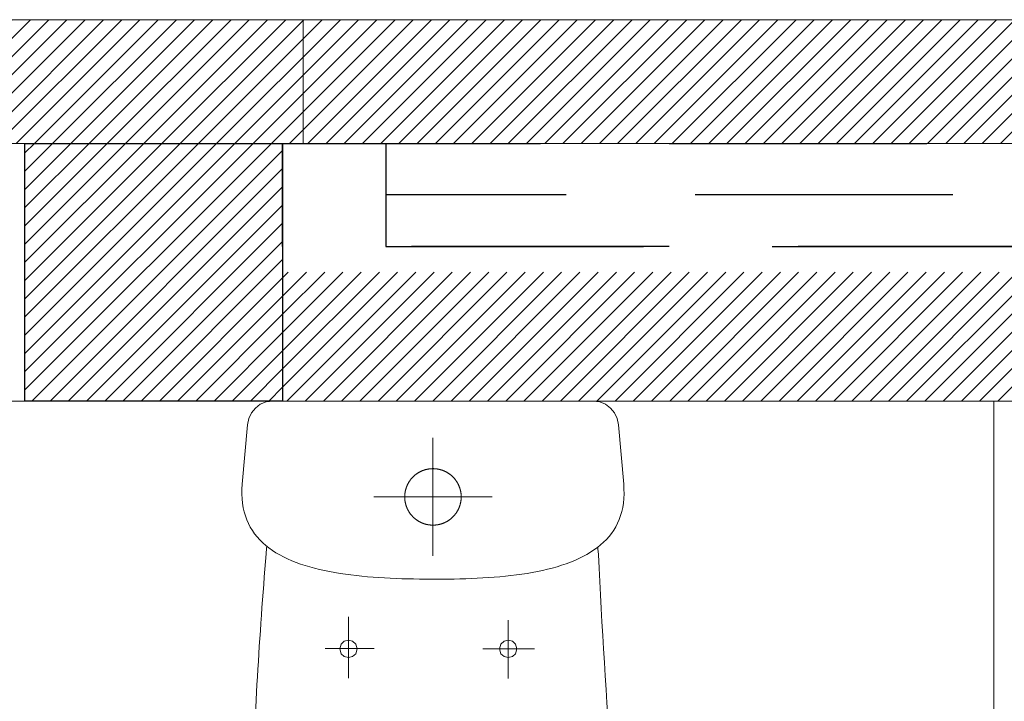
# Model space of a CAD drawing. Header units: inches. Extents: x 27484 to 71626, y -45113 to 39.
# Tile 242 of 256: x 34344 to 34439, y -22938 to -22872. Entities that reach past the tile are written whole.
import ezdxf

# ---------------------------------------------------------------- set-up
doc = ezdxf.new("R2010")
doc.units = ezdxf.units.IN
doc.header["$LTSCALE"] = 50
doc.header["$MEASUREMENT"] = 0
doc.linetypes.add('DASHED', pattern=[0.75, 0.5, -0.25])
for name, color, linetype, lineweight in [('A-ARMATURA', 45, 'Continuous', 5), ('A-okna projektowane', 4, 'Continuous', 30), ('A-SCIANY', 5, 'Continuous', 18), ('A-ść. istn.', 8, 'Continuous', 0), ('mat', 7, 'Continuous', 9)]:
    doc.layers.add(name, color=color, linetype=linetype, lineweight=lineweight)
doc.layers.add('A-rdzenie zelbetowe', color=6, linetype='Continuous')
pattern_1 = [(45, (31560.1443, -34930.5661), (-0.88388348, 0.88388348), [])]

# ---------------------------------------------------------------- blocks, each defined once
blk = doc.blocks.new('A$C04280096')
at = {"layer": 'A-ARMATURA'}
for p, q in [((-161.82, -0.83), (-155.43, 0)), ((-155.43, 0), (155.43, 0)), ((155.43, 0), (161.82, -0.83)), ((-176, -11.46), (-172.25, -6.79)), ((-172.25, -6.79), (-167.48, -3.17)), ((-167.48, -3.17), (-161.82, -0.83)), ((161.82, -0.83), (167.48, -3.17)), ((167.48, -3.17), (172.25, -6.79)), ((172.25, -6.79), (176, -11.47)), ((-179.85, -23.06), (-178.58, -16.96)), ((-178.58, -16.96), (-176, -11.46)), ((176, -11.47), (178.58, -16.97)), ((178.58, -16.97), (179.85, -23.06)), ((-184.97, -80.5), (-179.85, -23.06)), ((179.85, -23.06), (184.97, -80.5)), ((0, -150.3), (0, -35.69)), ((-8.16, -66.84), (-8.43, -66.93)), ((-7.89, -66.76), (-8.16, -66.84)), ((-7.61, -66.68), (-7.89, -66.76)), ((-7.33, -66.6), (-7.61, -66.68)), ((-7.06, -66.52), (-7.33, -66.6)), ((-6.78, -66.45), (-7.06, -66.52)), ((-6.5, -66.38), (-6.78, -66.45)), ((-6.22, -66.31), (-6.5, -66.38)), ((-5.94, -66.25), (-6.22, -66.31)), ((-5.66, -66.19), (-5.94, -66.25)), ((-5.38, -66.13), (-5.66, -66.19)), ((-5.1, -66.08), (-5.38, -66.13)), ((-4.82, -66.02), (-5.1, -66.08)), ((-4.54, -65.97), (-4.82, -66.02)), ((-4.25, -65.93), (-4.54, -65.97)), ((-3.97, -65.89), (-4.25, -65.93)), ((-3.68, -65.85), (-3.97, -65.89)), ((-3.4, -65.81), (-3.68, -65.85)), ((-3.12, -65.77), (-3.4, -65.81)), ((-2.83, -65.74), (-3.12, -65.77)), ((-2.54, -65.72), (-2.83, -65.74)), ((-2.26, -65.69), (-2.54, -65.72)), ((-1.97, -65.67), (-2.26, -65.69)), ((-1.69, -65.65), (-1.97, -65.67)), ((-1.4, -65.63), (-1.69, -65.65)), ((-1.11, -65.62), (-1.4, -65.63)), ((-0.83, -65.61), (-1.11, -65.62)), ((-0.54, -65.6), (-0.83, -65.61)), ((-0.25, -65.6), (-0.54, -65.6)), ((0.03, -65.6), (-0.25, -65.6)), ((0.32, -65.6), (0.03, -65.6)), ((0.61, -65.6), (0.32, -65.6)), ((0.89, -65.61), (0.61, -65.6)), ((1.18, -65.62), (0.89, -65.61)), ((1.47, -65.64), (1.18, -65.62)), ((1.75, -65.65), (1.47, -65.64)), ((2.04, -65.67), (1.75, -65.65)), ((2.33, -65.7), (2.04, -65.67)), ((2.61, -65.72), (2.33, -65.7)), ((2.9, -65.75), (2.61, -65.72)), ((3.18, -65.78), (2.9, -65.75)), ((3.47, -65.82), (3.18, -65.78)), ((3.75, -65.86), (3.47, -65.82)), ((4.04, -65.9), (3.75, -65.86)), ((4.32, -65.94), (4.04, -65.9)), ((4.6, -65.99), (4.32, -65.94)), ((4.88, -66.04), (4.6, -65.99)), ((5.17, -66.09), (4.88, -66.04)), ((5.45, -66.14), (5.17, -66.09)), ((5.73, -66.2), (5.45, -66.14)), ((6.01, -66.26), (5.73, -66.2)), ((6.29, -66.33), (6.01, -66.26)), ((6.57, -66.4), (6.29, -66.33)), ((6.85, -66.47), (6.57, -66.4)), ((7.12, -66.54), (6.85, -66.47)), ((7.4, -66.62), (7.12, -66.54)), ((7.68, -66.69), (7.4, -66.62)), ((7.95, -66.78), (7.68, -66.69)), ((8.22, -66.86), (7.95, -66.78)), ((-21.63, -76.17), (-21.8, -76.4)), ((-21.45, -75.95), (-21.63, -76.17)), ((-21.27, -75.73), (-21.45, -75.95)), ((-21.09, -75.5), (-21.27, -75.73)), ((-20.9, -75.28), (-21.09, -75.5)), ((-20.72, -75.07), (-20.9, -75.28)), ((-20.53, -74.85), (-20.72, -75.07)), ((-20.34, -74.64), (-20.53, -74.85)), ((-20.14, -74.42), (-20.34, -74.64)), ((-19.95, -74.21), (-20.14, -74.42)), ((-19.75, -74.01), (-19.95, -74.21)), ((-19.55, -73.8), (-19.75, -74.01)), ((-19.35, -73.6), (-19.55, -73.8)), ((-19.14, -73.39), (-19.35, -73.6)), ((-18.94, -73.2), (-19.14, -73.39)), ((-18.73, -73), (-18.94, -73.2)), ((-18.52, -72.8), (-18.73, -73)), ((-18.31, -72.61), (-18.52, -72.8)), ((-18.09, -72.42), (-18.31, -72.61)), ((-17.87, -72.23), (-18.09, -72.42)), ((-17.66, -72.05), (-17.87, -72.23)), ((-17.44, -71.86), (-17.66, -72.05)), ((-17.21, -71.68), (-17.44, -71.86)), ((-16.99, -71.5), (-17.21, -71.68)), ((-16.76, -71.32), (-16.99, -71.5)), ((-16.54, -71.15), (-16.76, -71.32)), ((-16.31, -70.98), (-16.54, -71.15)), ((-16.08, -70.81), (-16.31, -70.98)), ((-15.84, -70.64), (-16.08, -70.81)), ((-15.61, -70.48), (-15.84, -70.64)), ((-15.37, -70.32), (-15.61, -70.48)), ((-15.13, -70.16), (-15.37, -70.32)), ((-14.89, -70), (-15.13, -70.16)), ((-14.65, -69.84), (-14.89, -70)), ((-14.41, -69.69), (-14.65, -69.84)), ((-14.16, -69.54), (-14.41, -69.69)), ((-13.92, -69.39), (-14.16, -69.54)), ((-13.67, -69.25), (-13.92, -69.39)), ((-13.42, -69.11), (-13.67, -69.25)), ((-13.17, -68.97), (-13.42, -69.11)), ((-12.92, -68.83), (-13.17, -68.97)), ((-12.66, -68.7), (-12.92, -68.83)), ((-12.41, -68.57), (-12.66, -68.7)), ((-12.15, -68.44), (-12.41, -68.57)), ((-11.89, -68.31), (-12.15, -68.44)), ((-11.63, -68.19), (-11.89, -68.31)), ((-11.37, -68.07), (-11.63, -68.19)), ((-11.11, -67.95), (-11.37, -68.07)), ((-10.85, -67.84), (-11.11, -67.95)), ((-10.58, -67.72), (-10.85, -67.84)), ((-10.32, -67.62), (-10.58, -67.72)), ((-10.05, -67.51), (-10.32, -67.62)), ((-9.79, -67.4), (-10.05, -67.51)), ((-9.52, -67.3), (-9.79, -67.4)), ((-9.25, -67.21), (-9.52, -67.3)), ((-8.98, -67.11), (-9.25, -67.21)), ((-8.71, -67.02), (-8.98, -67.11)), ((-8.43, -66.93), (-8.71, -67.02)), ((8.5, -66.95), (8.22, -66.86)), ((8.77, -67.04), (8.5, -66.95)), ((9.04, -67.13), (8.77, -67.04)), ((9.31, -67.23), (9.04, -67.13)), ((9.58, -67.33), (9.31, -67.23)), ((9.85, -67.43), (9.58, -67.33)), ((10.12, -67.53), (9.85, -67.43)), ((10.38, -67.64), (10.12, -67.53)), ((10.65, -67.75), (10.38, -67.64)), ((10.91, -67.86), (10.65, -67.75)), ((11.17, -67.98), (10.91, -67.86)), ((11.43, -68.1), (11.17, -67.98)), ((11.69, -68.22), (11.43, -68.1)), ((11.95, -68.34), (11.69, -68.22)), ((12.21, -68.47), (11.95, -68.34)), ((12.47, -68.6), (12.21, -68.47)), ((12.72, -68.73), (12.47, -68.6)), ((12.98, -68.86), (12.72, -68.73)), ((13.23, -69), (12.98, -68.86)), ((13.48, -69.14), (13.23, -69)), ((13.73, -69.28), (13.48, -69.14)), ((13.97, -69.43), (13.73, -69.28)), ((14.22, -69.58), (13.97, -69.43)), ((14.46, -69.73), (14.22, -69.58)), ((14.71, -69.88), (14.46, -69.73)), ((14.95, -70.03), (14.71, -69.88)), ((15.19, -70.19), (14.95, -70.03)), ((15.43, -70.35), (15.19, -70.19)), ((15.66, -70.52), (15.43, -70.35)), ((15.9, -70.68), (15.66, -70.52)), ((16.13, -70.85), (15.9, -70.68)), ((16.36, -71.02), (16.13, -70.85)), ((16.59, -71.19), (16.36, -71.02)), ((16.82, -71.37), (16.59, -71.19)), ((17.04, -71.54), (16.82, -71.37)), ((17.27, -71.72), (17.04, -71.54)), ((17.49, -71.91), (17.27, -71.72)), ((17.71, -72.09), (17.49, -71.91)), ((17.93, -72.28), (17.71, -72.09)), ((18.14, -72.46), (17.93, -72.28)), ((18.36, -72.66), (18.14, -72.46)), ((18.57, -72.85), (18.36, -72.66)), ((18.78, -73.04), (18.57, -72.85)), ((18.99, -73.24), (18.78, -73.04)), ((19.19, -73.44), (18.99, -73.24)), ((19.39, -73.64), (19.19, -73.44)), ((19.6, -73.85), (19.39, -73.64)), ((19.8, -74.05), (19.6, -73.85)), ((19.99, -74.26), (19.8, -74.05)), ((20.19, -74.47), (19.99, -74.26)), ((20.38, -74.69), (20.19, -74.47)), ((20.57, -74.9), (20.38, -74.69)), ((20.76, -75.12), (20.57, -74.9)), ((20.95, -75.33), (20.76, -75.12)), ((21.13, -75.56), (20.95, -75.33)), ((21.31, -75.78), (21.13, -75.56)), ((21.49, -76), (21.31, -75.78)), ((21.67, -76.23), (21.49, -76)), ((21.84, -76.46), (21.67, -76.23)), ((-185.34, -90.09), (-185.28, -85.38)), ((-185.28, -85.38), (-184.97, -80.5)), ((-26.45, -85.87), (-26.53, -86.15)), ((-26.38, -85.59), (-26.45, -85.87)), ((-26.3, -85.32), (-26.38, -85.59)), ((-26.22, -85.04), (-26.3, -85.32)), ((-26.13, -84.77), (-26.22, -85.04)), ((-26.04, -84.49), (-26.13, -84.77)), ((-25.95, -84.22), (-26.04, -84.49)), ((-25.86, -83.95), (-25.95, -84.22)), ((-25.76, -83.68), (-25.86, -83.95)), ((-25.67, -83.41), (-25.76, -83.68)), ((-25.56, -83.14), (-25.67, -83.41)), ((-25.46, -82.88), (-25.56, -83.14)), ((-25.35, -82.61), (-25.46, -82.88)), ((-25.24, -82.34), (-25.35, -82.61)), ((-25.13, -82.08), (-25.24, -82.34)), ((-25.01, -81.82), (-25.13, -82.08)), ((-24.89, -81.56), (-25.01, -81.82)), ((-24.77, -81.3), (-24.89, -81.56)), ((-24.65, -81.04), (-24.77, -81.3)), ((-24.52, -80.78), (-24.65, -81.04)), ((-24.39, -80.52), (-24.52, -80.78)), ((-24.26, -80.27), (-24.39, -80.52)), ((-24.13, -80.02), (-24.26, -80.27)), ((-23.99, -79.76), (-24.13, -80.02)), ((-23.85, -79.51), (-23.99, -79.76)), ((-23.71, -79.26), (-23.85, -79.51)), ((-23.56, -79.02), (-23.71, -79.26)), ((-23.42, -78.77), (-23.56, -79.02)), ((-23.27, -78.53), (-23.42, -78.77)), ((-23.11, -78.28), (-23.27, -78.53)), ((-22.96, -78.04), (-23.11, -78.28)), ((-22.8, -77.8), (-22.96, -78.04)), ((-22.64, -77.57), (-22.8, -77.8)), ((-22.48, -77.33), (-22.64, -77.57)), ((-22.31, -77.09), (-22.48, -77.33)), ((-22.14, -76.86), (-22.31, -77.09)), ((-21.97, -76.63), (-22.14, -76.86)), ((-21.8, -76.4), (-21.97, -76.63)), ((22.01, -76.69), (21.84, -76.46)), ((22.18, -76.92), (22.01, -76.69)), ((22.35, -77.15), (22.18, -76.92)), ((22.51, -77.38), (22.35, -77.15)), ((22.68, -77.62), (22.51, -77.38)), ((22.84, -77.86), (22.68, -77.62)), ((22.99, -78.1), (22.84, -77.86)), ((23.15, -78.34), (22.99, -78.1)), ((23.3, -78.58), (23.15, -78.34)), ((23.45, -78.83), (23.3, -78.58)), ((23.6, -79.08), (23.45, -78.83)), ((23.74, -79.32), (23.6, -79.08)), ((23.88, -79.57), (23.74, -79.32)), ((24.02, -79.82), (23.88, -79.57)), ((24.16, -80.08), (24.02, -79.82)), ((24.29, -80.33), (24.16, -80.08)), ((24.42, -80.58), (24.29, -80.33)), ((24.55, -80.84), (24.42, -80.58)), ((24.68, -81.1), (24.55, -80.84)), ((24.8, -81.36), (24.68, -81.1)), ((24.92, -81.62), (24.8, -81.36)), ((25.04, -81.88), (24.92, -81.62)), ((25.16, -82.14), (25.04, -81.88)), ((25.27, -82.41), (25.16, -82.14)), ((25.38, -82.67), (25.27, -82.41)), ((25.48, -82.94), (25.38, -82.67)), ((25.59, -83.21), (25.48, -82.94)), ((25.69, -83.47), (25.59, -83.21)), ((25.79, -83.74), (25.69, -83.47)), ((25.88, -84.01), (25.79, -83.74)), ((25.98, -84.29), (25.88, -84.01)), ((26.07, -84.56), (25.98, -84.29)), ((26.15, -84.83), (26.07, -84.56)), ((26.24, -85.11), (26.15, -84.83)), ((26.32, -85.38), (26.24, -85.11)), ((26.4, -85.66), (26.32, -85.38)), ((26.47, -85.93), (26.4, -85.66)), ((26.54, -86.21), (26.47, -85.93)), ((184.97, -80.5), (185.28, -85.44)), ((185.28, -85.44), (185.34, -90.2)), ((-185.15, -94.62), (-185.34, -90.09)), ((-184.71, -99), (-185.15, -94.62)), ((-57.3, -92.99), (57.3, -92.99)), ((-27.39, -92.67), (-27.4, -92.96)), ((-27.4, -92.96), (-27.39, -93.24)), ((-27.38, -92.1), (-27.39, -92.38)), ((-27.39, -92.38), (-27.39, -92.67)), ((-27.39, -93.24), (-27.39, -93.53)), ((-27.39, -93.53), (-27.38, -93.82)), ((-27.37, -91.81), (-27.38, -92.1)), ((-27.38, -93.82), (-27.37, -94.1)), ((-27.36, -91.52), (-27.37, -91.81)), ((-27.37, -94.1), (-27.36, -94.39)), ((-27.34, -91.24), (-27.36, -91.52)), ((-27.36, -94.39), (-27.34, -94.68)), ((-27.32, -90.95), (-27.34, -91.24)), ((-27.34, -94.68), (-27.32, -94.96)), ((-27.3, -90.67), (-27.32, -90.95)), ((-27.32, -94.96), (-27.3, -95.25)), ((-27.27, -90.38), (-27.3, -90.67)), ((-27.3, -95.25), (-27.28, -95.54)), ((-27.24, -90.09), (-27.27, -90.38)), ((-27.21, -89.81), (-27.24, -90.09)), ((-27.18, -89.52), (-27.21, -89.81)), ((-27.14, -89.24), (-27.18, -89.52)), ((-27.1, -88.96), (-27.14, -89.24)), ((-27.05, -88.67), (-27.1, -88.96)), ((-27.01, -88.39), (-27.05, -88.67)), ((-26.96, -88.11), (-27.01, -88.39)), ((-26.9, -87.82), (-26.96, -88.11)), ((-26.85, -87.54), (-26.9, -87.82)), ((-26.79, -87.26), (-26.85, -87.54)), ((-26.73, -86.98), (-26.79, -87.26)), ((-26.66, -86.7), (-26.73, -86.98)), ((-26.6, -86.42), (-26.66, -86.7)), ((-26.53, -86.15), (-26.6, -86.42)), ((26.61, -86.49), (26.54, -86.21)), ((26.68, -86.77), (26.61, -86.49)), ((26.74, -87.05), (26.68, -86.77)), ((26.8, -87.33), (26.74, -87.05)), ((26.86, -87.61), (26.8, -87.33)), ((26.92, -87.89), (26.86, -87.61)), ((26.97, -88.17), (26.92, -87.89)), ((27.02, -88.46), (26.97, -88.17)), ((27.06, -88.74), (27.02, -88.46)), ((27.11, -89.02), (27.06, -88.74)), ((27.15, -89.31), (27.11, -89.02)), ((27.18, -89.59), (27.15, -89.31)), ((27.22, -89.88), (27.18, -89.59)), ((27.25, -90.16), (27.22, -89.88)), ((27.28, -90.45), (27.25, -90.16)), ((27.27, -95.61), (27.3, -95.32)), ((27.3, -90.73), (27.28, -90.45)), ((27.32, -91.02), (27.3, -90.73)), ((27.3, -95.32), (27.32, -95.04)), ((27.34, -91.3), (27.32, -91.02)), ((27.32, -95.04), (27.34, -94.75)), ((27.36, -91.59), (27.34, -91.3)), ((27.34, -94.75), (27.36, -94.46)), ((27.37, -91.88), (27.36, -91.59)), ((27.36, -94.46), (27.37, -94.18)), ((27.38, -92.16), (27.37, -91.88)), ((27.37, -94.18), (27.38, -93.89)), ((27.39, -92.45), (27.38, -92.16)), ((27.38, -93.89), (27.39, -93.6)), ((27.39, -92.74), (27.39, -92.45)), ((27.4, -93.03), (27.39, -92.74)), ((27.39, -93.32), (27.4, -93.03)), ((27.39, -93.6), (27.39, -93.32)), ((27.4, -92.99), (27.4, -92.99)), ((27.4, -93.03), (27.4, -93.03)), ((185.15, -94.79), (184.7, -99.21)), ((185.34, -90.2), (185.15, -94.79)), ((-184.04, -103.2), (-184.71, -99)), ((-183.13, -107.25), (-184.04, -103.2)), ((-27.28, -95.54), (-27.25, -95.82)), ((-27.25, -95.82), (-27.22, -96.11)), ((-27.22, -96.11), (-27.18, -96.39)), ((-27.18, -96.39), (-27.15, -96.68)), ((-27.15, -96.68), (-27.11, -96.96)), ((-27.11, -96.96), (-27.06, -97.24)), ((-27.06, -97.24), (-27.02, -97.53)), ((-27.02, -97.53), (-26.97, -97.81)), ((-26.97, -97.81), (-26.92, -98.09)), ((-26.92, -98.09), (-26.86, -98.37)), ((-26.86, -98.37), (-26.8, -98.65)), ((-26.8, -98.65), (-26.74, -98.93)), ((-26.74, -98.93), (-26.68, -99.21)), ((-26.68, -99.21), (-26.61, -99.49)), ((-26.61, -99.49), (-26.54, -99.77)), ((-26.54, -99.77), (-26.47, -100.05)), ((-26.47, -100.05), (-26.4, -100.33)), ((-26.4, -100.33), (-26.32, -100.6)), ((-26.32, -100.6), (-26.24, -100.88)), ((-26.24, -100.88), (-26.15, -101.15)), ((-26.15, -101.15), (-26.07, -101.42)), ((-26.07, -101.42), (-25.98, -101.7)), ((-25.98, -101.7), (-25.88, -101.97)), ((-25.88, -101.97), (-25.79, -102.24)), ((-25.79, -102.24), (-25.69, -102.51)), ((-25.69, -102.51), (-25.59, -102.78)), ((-25.59, -102.78), (-25.48, -103.04)), ((-25.48, -103.04), (-25.38, -103.31)), ((-25.38, -103.31), (-25.27, -103.58)), ((-25.27, -103.58), (-25.16, -103.84)), ((-25.16, -103.84), (-25.04, -104.1)), ((-25.04, -104.1), (-24.92, -104.36)), ((-24.92, -104.36), (-24.8, -104.62)), ((-24.8, -104.62), (-24.68, -104.88)), ((-24.68, -104.88), (-24.55, -105.14)), ((24.52, -105.21), (24.65, -104.95)), ((24.65, -104.95), (24.77, -104.69)), ((24.77, -104.69), (24.89, -104.43)), ((24.89, -104.43), (25.01, -104.17)), ((25.01, -104.17), (25.13, -103.91)), ((25.13, -103.91), (25.24, -103.64)), ((25.24, -103.64), (25.35, -103.38)), ((25.35, -103.38), (25.46, -103.11)), ((25.46, -103.11), (25.56, -102.85)), ((25.56, -102.85), (25.66, -102.58)), ((25.66, -102.58), (25.76, -102.31)), ((25.76, -102.31), (25.86, -102.04)), ((25.86, -102.04), (25.95, -101.77)), ((25.95, -101.77), (26.04, -101.49)), ((26.04, -101.49), (26.13, -101.22)), ((26.13, -101.22), (26.22, -100.95)), ((26.22, -100.95), (26.3, -100.67)), ((26.3, -100.67), (26.38, -100.4)), ((26.38, -100.4), (26.45, -100.12)), ((26.45, -100.12), (26.53, -99.84)), ((26.53, -99.84), (26.6, -99.56)), ((26.6, -99.56), (26.66, -99.28)), ((26.66, -99.28), (26.73, -99)), ((26.73, -99), (26.79, -98.72)), ((26.79, -98.72), (26.85, -98.44)), ((26.85, -98.44), (26.9, -98.16)), ((26.9, -98.16), (26.96, -97.88)), ((26.96, -97.88), (27.01, -97.6)), ((27.01, -97.6), (27.05, -97.32)), ((27.05, -97.32), (27.1, -97.03)), ((27.1, -97.03), (27.14, -96.75)), ((27.14, -96.75), (27.17, -96.46)), ((27.17, -96.46), (27.21, -96.18)), ((27.21, -96.18), (27.24, -95.89)), ((27.24, -95.89), (27.27, -95.61)), ((184.02, -103.46), (183.1, -107.54)), ((184.7, -99.21), (184.02, -103.46)), ((-182, -111.14), (-183.13, -107.25)), ((-180.65, -114.88), (-182, -111.14)), ((-24.55, -105.14), (-24.43, -105.4)), ((-24.43, -105.4), (-24.29, -105.65)), ((-24.29, -105.65), (-24.16, -105.91)), ((-24.16, -105.91), (-24.02, -106.16)), ((-24.02, -106.16), (-23.88, -106.41)), ((-23.88, -106.41), (-23.74, -106.66)), ((-23.74, -106.66), (-23.6, -106.91)), ((-23.6, -106.91), (-23.45, -107.15)), ((-23.45, -107.15), (-23.3, -107.4)), ((-23.3, -107.4), (-23.15, -107.64)), ((-23.15, -107.64), (-23, -107.88)), ((-23, -107.88), (-22.84, -108.12)), ((-22.84, -108.12), (-22.68, -108.36)), ((-22.68, -108.36), (-22.52, -108.6)), ((-22.52, -108.6), (-22.35, -108.83)), ((-22.35, -108.83), (-22.18, -109.07)), ((-22.18, -109.07), (-22.01, -109.3)), ((-22.01, -109.3), (-21.84, -109.53)), ((-21.84, -109.53), (-21.67, -109.76)), ((-21.67, -109.76), (-21.49, -109.98)), ((-21.49, -109.98), (-21.31, -110.21)), ((-21.31, -110.21), (-21.13, -110.43)), ((-21.13, -110.43), (-20.95, -110.65)), ((-20.95, -110.65), (-20.76, -110.87)), ((-20.76, -110.87), (-20.57, -111.08)), ((-20.57, -111.08), (-20.38, -111.3)), ((-20.38, -111.3), (-20.19, -111.51)), ((-20.19, -111.51), (-19.99, -111.72)), ((-19.99, -111.72), (-19.8, -111.93)), ((-19.8, -111.93), (-19.6, -112.13)), ((-19.6, -112.13), (-19.4, -112.34)), ((-19.4, -112.34), (-19.19, -112.54)), ((-19.19, -112.54), (-18.99, -112.74)), ((-18.99, -112.74), (-18.78, -112.94)), ((-18.78, -112.94), (-18.57, -113.13)), ((-18.57, -113.13), (-18.36, -113.33)), ((-18.36, -113.33), (-18.14, -113.52)), ((-18.14, -113.52), (-17.93, -113.71)), ((-17.93, -113.71), (-17.71, -113.89)), ((-17.71, -113.89), (-17.49, -114.08)), ((-17.49, -114.08), (-17.27, -114.26)), ((-17.27, -114.26), (-17.04, -114.44)), ((-17.04, -114.44), (-16.82, -114.62)), ((16.76, -114.66), (16.99, -114.49)), ((16.99, -114.49), (17.21, -114.31)), ((17.21, -114.31), (17.43, -114.12)), ((17.43, -114.12), (17.65, -113.94)), ((17.65, -113.94), (17.87, -113.76)), ((17.87, -113.76), (18.09, -113.57)), ((18.09, -113.57), (18.3, -113.38)), ((18.3, -113.38), (18.52, -113.18)), ((18.52, -113.18), (18.73, -112.99)), ((18.73, -112.99), (18.94, -112.79)), ((18.94, -112.79), (19.14, -112.59)), ((19.14, -112.59), (19.35, -112.39)), ((19.35, -112.39), (19.55, -112.19)), ((19.55, -112.19), (19.75, -111.98)), ((19.75, -111.98), (19.95, -111.77)), ((19.95, -111.77), (20.14, -111.56)), ((20.14, -111.56), (20.33, -111.35)), ((20.33, -111.35), (20.53, -111.14)), ((20.53, -111.14), (20.71, -110.92)), ((20.71, -110.92), (20.9, -110.7)), ((20.9, -110.7), (21.09, -110.48)), ((21.09, -110.48), (21.27, -110.26)), ((21.27, -110.26), (21.45, -110.04)), ((21.45, -110.04), (21.62, -109.81)), ((21.62, -109.81), (21.8, -109.59)), ((21.8, -109.59), (21.97, -109.36)), ((21.97, -109.36), (22.14, -109.13)), ((22.14, -109.13), (22.31, -108.89)), ((22.31, -108.89), (22.47, -108.66)), ((22.47, -108.66), (22.64, -108.42)), ((22.64, -108.42), (22.8, -108.18)), ((22.8, -108.18), (22.96, -107.94)), ((22.96, -107.94), (23.11, -107.7)), ((23.11, -107.7), (23.26, -107.46)), ((23.26, -107.46), (23.41, -107.22)), ((23.41, -107.22), (23.56, -106.97)), ((23.56, -106.97), (23.71, -106.72)), ((23.71, -106.72), (23.85, -106.47)), ((23.85, -106.47), (23.99, -106.22)), ((23.99, -106.22), (24.13, -105.97)), ((24.13, -105.97), (24.26, -105.72)), ((24.26, -105.72), (24.39, -105.46)), ((24.39, -105.46), (24.52, -105.21)), ((181.95, -111.46), (180.58, -115.23)), ((183.1, -107.54), (181.95, -111.46)), ((-179.08, -118.47), (-180.65, -114.88)), ((-177.3, -121.91), (-179.08, -118.47)), ((-175.32, -125.21), (-177.3, -121.91)), ((-16.82, -114.62), (-16.59, -114.79)), ((-16.59, -114.79), (-16.36, -114.96)), ((-16.36, -114.96), (-16.13, -115.14)), ((-16.13, -115.14), (-15.9, -115.3)), ((-15.9, -115.3), (-15.66, -115.47)), ((-15.66, -115.47), (-15.43, -115.63)), ((-15.43, -115.63), (-15.19, -115.79)), ((-15.19, -115.79), (-14.95, -115.95)), ((-14.95, -115.95), (-14.71, -116.1)), ((-14.71, -116.1), (-14.47, -116.26)), ((-14.47, -116.26), (-14.22, -116.41)), ((-14.22, -116.41), (-13.98, -116.55)), ((-13.98, -116.55), (-13.73, -116.7)), ((-13.73, -116.7), (-13.48, -116.84)), ((-13.48, -116.84), (-13.23, -116.98)), ((-13.23, -116.98), (-12.98, -117.12)), ((-12.98, -117.12), (-12.72, -117.25)), ((-12.72, -117.25), (-12.47, -117.39)), ((-12.47, -117.39), (-12.21, -117.52)), ((-12.21, -117.52), (-11.96, -117.64)), ((-11.96, -117.64), (-11.7, -117.77)), ((-11.7, -117.77), (-11.44, -117.89)), ((-11.44, -117.89), (-11.18, -118.01)), ((-11.18, -118.01), (-10.91, -118.12)), ((-10.91, -118.12), (-10.65, -118.23)), ((-10.65, -118.23), (-10.38, -118.34)), ((-10.38, -118.34), (-10.12, -118.45)), ((-10.12, -118.45), (-9.85, -118.56)), ((-9.85, -118.56), (-9.58, -118.66)), ((-9.58, -118.66), (-9.31, -118.76)), ((-9.31, -118.76), (-9.04, -118.85)), ((-9.04, -118.85), (-8.77, -118.95)), ((-8.77, -118.95), (-8.5, -119.04)), ((-8.5, -119.04), (-8.23, -119.12)), ((-8.23, -119.12), (-7.95, -119.21)), ((-7.95, -119.21), (-7.68, -119.29)), ((-7.68, -119.29), (-7.4, -119.37)), ((-7.4, -119.37), (-7.13, -119.45)), ((-7.13, -119.45), (-6.85, -119.52)), ((-6.85, -119.52), (-6.57, -119.59)), ((-6.57, -119.59), (-6.29, -119.66)), ((-6.29, -119.66), (-6.01, -119.72)), ((-6.01, -119.72), (-5.73, -119.78)), ((-5.73, -119.78), (-5.45, -119.84)), ((-5.45, -119.84), (-5.17, -119.9)), ((-5.17, -119.9), (-4.89, -119.95)), ((-4.89, -119.95), (-4.6, -120)), ((-4.6, -120), (-4.32, -120.04)), ((-4.32, -120.04), (-4.04, -120.09)), ((-4.04, -120.09), (-3.75, -120.13)), ((-3.75, -120.13), (-3.47, -120.17)), ((-3.47, -120.17), (-3.18, -120.2)), ((-3.18, -120.2), (-2.9, -120.23)), ((-2.9, -120.23), (-2.61, -120.26)), ((-2.61, -120.26), (-2.33, -120.29)), ((-2.33, -120.29), (-2.04, -120.31)), ((-2.04, -120.31), (-1.76, -120.33)), ((-1.76, -120.33), (-1.47, -120.35)), ((-1.47, -120.35), (-1.18, -120.36)), ((-1.18, -120.36), (-0.9, -120.37)), ((-0.9, -120.37), (-0.61, -120.38)), ((-0.61, -120.38), (-0.32, -120.39)), ((-0.32, -120.39), (-0.04, -120.39)), ((-0.04, -120.39), (0.25, -120.39)), ((0.25, -120.39), (0.54, -120.38)), ((0.54, -120.38), (0.82, -120.38)), ((0.82, -120.38), (1.11, -120.37)), ((1.11, -120.37), (1.4, -120.35)), ((1.4, -120.35), (1.68, -120.34)), ((1.68, -120.34), (1.97, -120.32)), ((1.97, -120.32), (2.26, -120.29)), ((2.26, -120.29), (2.54, -120.27)), ((2.54, -120.27), (2.83, -120.24)), ((2.83, -120.24), (3.11, -120.21)), ((3.11, -120.21), (3.4, -120.18)), ((3.4, -120.18), (3.68, -120.14)), ((3.68, -120.14), (3.97, -120.1)), ((3.97, -120.1), (4.25, -120.06)), ((4.25, -120.06), (4.53, -120.01)), ((4.53, -120.01), (4.82, -119.96)), ((4.82, -119.96), (5.1, -119.91)), ((5.1, -119.91), (5.38, -119.85)), ((5.38, -119.85), (5.66, -119.8)), ((5.66, -119.8), (5.94, -119.74)), ((5.94, -119.74), (6.22, -119.67)), ((6.22, -119.67), (6.5, -119.61)), ((6.5, -119.61), (6.78, -119.54)), ((6.78, -119.54), (7.06, -119.46)), ((7.06, -119.46), (7.33, -119.39)), ((7.33, -119.39), (7.61, -119.31)), ((7.61, -119.31), (7.88, -119.23)), ((7.88, -119.23), (8.16, -119.15)), ((8.16, -119.15), (8.43, -119.06)), ((8.43, -119.06), (8.7, -118.97)), ((8.7, -118.97), (8.97, -118.88)), ((8.97, -118.88), (9.25, -118.78)), ((9.25, -118.78), (9.52, -118.68)), ((9.52, -118.68), (9.78, -118.58)), ((9.78, -118.58), (10.05, -118.48)), ((10.05, -118.48), (10.32, -118.37)), ((10.32, -118.37), (10.58, -118.26)), ((10.58, -118.26), (10.85, -118.15)), ((10.85, -118.15), (11.11, -118.03)), ((11.11, -118.03), (11.37, -117.92)), ((11.37, -117.92), (11.63, -117.8)), ((11.63, -117.8), (11.89, -117.67)), ((11.89, -117.67), (12.15, -117.55)), ((12.15, -117.55), (12.4, -117.42)), ((12.4, -117.42), (12.66, -117.29)), ((12.66, -117.29), (12.91, -117.15)), ((12.91, -117.15), (13.17, -117.02)), ((13.17, -117.02), (13.42, -116.88)), ((13.42, -116.88), (13.67, -116.74)), ((13.67, -116.74), (13.91, -116.59)), ((13.91, -116.59), (14.16, -116.44)), ((14.16, -116.44), (14.41, -116.3)), ((14.41, -116.3), (14.65, -116.14)), ((14.65, -116.14), (14.89, -115.99)), ((14.89, -115.99), (15.13, -115.83)), ((15.13, -115.83), (15.37, -115.67)), ((15.37, -115.67), (15.6, -115.51)), ((15.6, -115.51), (15.84, -115.34)), ((15.84, -115.34), (16.07, -115.18)), ((16.07, -115.18), (16.3, -115.01)), ((16.3, -115.01), (16.53, -114.84)), ((16.53, -114.84), (16.76, -114.66)), ((177.18, -122.29), (175.16, -125.6)), ((178.98, -118.84), (177.18, -122.29)), ((180.58, -115.23), (178.98, -118.84)), ((-173.14, -128.36), (-175.32, -125.21)), ((-170.76, -131.37), (-173.14, -128.36)), ((-168.2, -134.25), (-170.76, -131.37)), ((170.54, -131.78), (167.94, -134.67)), ((172.95, -128.76), (170.54, -131.78)), ((175.16, -125.6), (172.95, -128.76)), ((-165.45, -137), (-168.2, -134.25)), ((-162.53, -139.61), (-165.45, -137)), ((-159.44, -142.1), (-162.53, -139.61)), ((-159.94, -143.35), (-159.8, -141.81)), ((-156.18, -144.47), (-159.44, -142.1)), ((159.06, -142.51), (155.76, -144.86)), ((162.19, -140.02), (159.06, -142.51)), ((161.15, -140.85), (161.32, -142.74)), ((161.32, -142.74), (161.82, -148.3)), ((165.16, -137.41), (162.19, -140.02)), ((167.94, -134.67), (165.16, -137.41)), ((-160.46, -148.9), (-159.94, -143.35)), ((-152.76, -146.71), (-156.18, -144.47)), ((-149.19, -148.84), (-152.76, -146.71)), ((-145.47, -150.85), (-149.19, -148.84)), ((-141.61, -152.75), (-145.47, -150.85)), ((-137.6, -154.55), (-141.61, -152.75)), ((144.91, -151.21), (140.99, -153.1)), ((148.67, -149.21), (144.91, -151.21)), ((152.29, -147.1), (148.67, -149.21)), ((155.76, -144.86), (152.29, -147.1)), ((-133.47, -156.23), (-137.6, -154.55)), ((-129.21, -157.82), (-133.47, -156.23)), ((-124.83, -159.3), (-129.21, -157.82)), ((-120.34, -160.69), (-124.83, -159.3)), ((-115.74, -161.98), (-120.34, -160.69)), ((-111.03, -163.18), (-115.74, -161.98)), ((114.82, -162.2), (110.06, -163.38)), ((119.47, -160.93), (114.82, -162.2)), ((124.02, -159.56), (119.47, -160.93)), ((128.45, -158.1), (124.02, -159.56)), ((132.76, -156.54), (128.45, -158.1)), ((136.94, -154.87), (132.76, -156.54)), ((140.99, -153.1), (136.94, -154.87)), ((-106.22, -164.3), (-111.03, -163.18)), ((-101.32, -165.33), (-106.22, -164.3)), ((-96.34, -166.28), (-101.32, -165.33)), ((-91.27, -167.15), (-96.34, -166.28)), ((-86.13, -167.94), (-91.27, -167.15)), ((-80.92, -168.66), (-86.13, -167.94)), ((-75.64, -169.31), (-80.92, -168.66)), ((-70.3, -169.9), (-75.64, -169.31)), ((-64.91, -170.42), (-70.3, -169.9)), ((-59.47, -170.88), (-64.91, -170.42)), ((-53.99, -171.29), (-59.47, -170.88)), ((-48.48, -171.63), (-53.99, -171.29)), ((-42.93, -171.93), (-48.48, -171.63)), ((41.35, -171.9), (35.74, -172.14)), ((46.93, -171.61), (41.35, -171.9)), ((52.49, -171.27), (46.93, -171.61)), ((58.01, -170.88), (52.49, -171.27)), ((63.5, -170.43), (58.01, -170.88)), ((68.93, -169.93), (63.5, -170.43)), ((74.31, -169.36), (68.93, -169.93)), ((79.64, -168.73), (74.31, -169.36)), ((84.9, -168.03), (79.64, -168.73)), ((90.09, -167.25), (84.9, -168.03)), ((95.21, -166.41), (90.09, -167.25)), ((100.25, -165.48), (95.21, -166.41)), ((105.2, -164.47), (100.25, -165.48)), ((110.06, -163.38), (105.2, -164.47)), ((-37.36, -172.18), (-42.93, -171.93)), ((-31.76, -172.38), (-37.36, -172.18)), ((-26.15, -172.54), (-31.76, -172.38)), ((-20.54, -172.66), (-26.15, -172.54)), ((-14.92, -172.75), (-20.54, -172.66)), ((-9.3, -172.8), (-14.92, -172.75)), ((-3.69, -172.82), (-9.3, -172.8)), ((1.9, -172.81), (-3.69, -172.82)), ((7.53, -172.78), (1.9, -172.81)), ((1.9, -172.81), (1.9, -172.81)), ((13.18, -172.71), (7.53, -172.78)), ((18.82, -172.62), (13.18, -172.71)), ((24.47, -172.5), (18.82, -172.62)), ((30.11, -172.34), (24.47, -172.5)), ((35.74, -172.14), (30.11, -172.34)), ((82.03, -209.47), (82.03, -268.73)), ((-72.95, -212.51), (-72.95, -269.03)), ((-81.42, -240.48), (-80.17, -235.82)), ((-80.17, -235.82), (-77.06, -233.02)), ((-77.06, -233.02), (-73.01, -232.08)), ((-73.01, -232.08), (-68.97, -233.02)), ((-68.97, -233.02), (-65.86, -235.82)), ((-65.86, -235.82), (-64.61, -240.48)), ((73.56, -240.48), (74.8, -235.82)), ((74.8, -235.82), (77.92, -233.02)), ((77.92, -233.02), (81.96, -232.08)), ((81.96, -232.08), (86.01, -233.02)), ((86.01, -233.02), (89.12, -235.82)), ((89.12, -235.82), (90.37, -240.48)), ((-98.64, -240.47), (-48.47, -240.47)), ((-80.17, -245.15), (-81.42, -240.48)), ((-77.06, -247.95), (-80.17, -245.15)), ((-73.01, -248.89), (-77.06, -247.95)), ((-68.97, -247.95), (-73.01, -248.89)), ((-65.86, -245.15), (-68.97, -247.95)), ((-64.61, -240.49), (-65.86, -245.15)), ((-64.61, -240.48), (-64.61, -240.49)), ((57.18, -240.16), (104.61, -240.16)), ((74.8, -245.15), (73.56, -240.48)), ((77.92, -247.95), (74.8, -245.15)), ((81.96, -248.89), (77.92, -247.95)), ((86, -247.95), (81.96, -248.89)), ((89.12, -245.15), (86, -247.95)), ((90.37, -240.49), (89.12, -245.15)), ((90.37, -240.48), (90.37, -240.49))]:
    blk.add_line(p, q, dxfattribs=at)
at = {"layer": 'A-ARMATURA', "linetype": 'Continuous'}
for centre, radius, start, end in [((-8576.26, 264.4), 8425.94, 355.762455, 357.188478), ((-5010.96, -574.67), 5190.32, 2.07305, 4.71198)]:
    blk.add_arc(centre, radius, start, end, dxfattribs=at)
blk = doc.blocks.new('A$C6D4569AD')
at = {"layer": 'A-ARMATURA', "xscale": -0.09999999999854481, "yscale": 0.1000000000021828, "zscale": 0.1, "rotation": 270}
blk.add_blockref('A$C04280096', (15.03, 0), dxfattribs=at)

msp = doc.modelspace()

# ---------------------------------------------------------------- hatches: boundary and pattern name
at = {"layer": 'A-ść. istn.', "ltscale": 0.1}
h = msp.add_hatch(dxfattribs=at)
h.set_pattern_fill('ANSI31', color=256, scale=10)
h.set_pattern_definition(pattern_1)
h.paths.add_polyline_path([(34371.48246, -22871.96968), (34290.48246, -22871.96968), (34290.48246, -22877.96968), (34371.48246, -22877.96968)])
h.paths.add_polyline_path([(34371.48246, -22877.96968), (34290.48246, -22877.96968), (34290.48246, -22883.96968), (34371.48246, -22883.96968)])
h.paths.add_polyline_path([(34444.48246, -22871.96968), (34371.48246, -22871.96968), (34371.48246, -22877.96968), (34444.48246, -22877.96968)])
h.paths.add_polyline_path([(34444.48246, -22877.96968), (34371.48246, -22877.96968), (34371.48246, -22883.96968), (34444.48246, -22883.96968)])
h.paths.add_polyline_path([(34444.48246, -22896.46968), (34369.48246, -22896.46968), (34369.48246, -22908.96968), (34399.60938, -22908.96968), (34444.48246, -22908.96968)])
h.paths.add_polyline_path([(34519.48246, -22896.46968), (34444.48246, -22896.46968), (34444.48246, -22908.96968), (34519.48246, -22908.96968)])
h.paths.add_polyline_path([(34517.48246, -22871.96968), (34444.48246, -22871.96968), (34444.48246, -22877.96968), (34517.48246, -22877.96968)])
h.paths.add_polyline_path([(34517.48246, -22877.96968), (34444.48246, -22877.96968), (34444.48246, -22883.96968), (34517.48246, -22883.96968)])
h = msp.add_hatch(dxfattribs=at)
h.set_pattern_fill('ANSI31', color=256, scale=10)
h.set_pattern_definition(pattern_1)
h.paths.add_polyline_path([(34344.48247, -22883.96968), (34369.48247, -22883.96968), (34369.48247, -22908.96968), (34344.48247, -22908.96968)])
h.paths.add_polyline_path([(34824.48247, -22883.96968), (34849.48247, -22883.96968), (34849.48247, -22908.96968), (34824.48247, -22908.96968)])

# ---------------------------------------------------------------- linework, layer by layer
at = {"layer": 'A-okna projektowane', "linetype": 'DASHED'}
msp.add_lwpolyline([(34369.48246, -22883.96968), (34519.48246, -22883.96968), (34519.48246, -22893.96968), (34369.48246, -22893.96968), (34369.48246, -22883.96968), (34379.48246, -22883.96968), (34379.48246, -22893.96968), (34509.48246, -22893.96968), (34509.48246, -22883.96968), (34509.48246, -22888.96968), (34379.48246, -22888.96968), (34379.48246, -22888.96968), (34379.48246, -22888.96968), (34379.48246, -22888.96968)], dxfattribs=at)
at = {"layer": 'A-rdzenie zelbetowe', "ltscale": 0.1}
msp.add_lwpolyline([(34344.48246, -22883.96968), (34369.48246, -22883.96968), (34369.48246, -22908.96968), (34344.48246, -22908.96968)], close=True, dxfattribs=at)
at = {"layer": 'A-SCIANY', "ltscale": 3}
for p, q in [((34039.48246, -22871.96968), (35155.48246, -22871.96968)), ((34371.48246, -22871.96968), (34371.48246, -22883.96968)), ((34369.48246, -22908.96968), (34369.48246, -22883.96968)), ((34027.48246, -22908.96968), (34542.48246, -22908.96968))]:
    msp.add_line(p, q, dxfattribs=at)
at = {"layer": 'A-SCIANY', "color": 2, "ltscale": 3}
msp.add_line((34438.48246, -23048.96968), (34438.48246, -22908.96968), dxfattribs=at)
at = {"layer": 'mat'}
msp.add_line((34027.48246, -22883.96968), (35172.48246, -22883.96968), dxfattribs=at)

# ---------------------------------------------------------------- block references
at = {"layer": 'A-ARMATURA', "lineweight": -3, "rotation": 90}
msp.add_blockref('A$C6D4569AD', (34384.0663, -22923.99927), dxfattribs=at)

doc.saveas('drawing.dxf')
